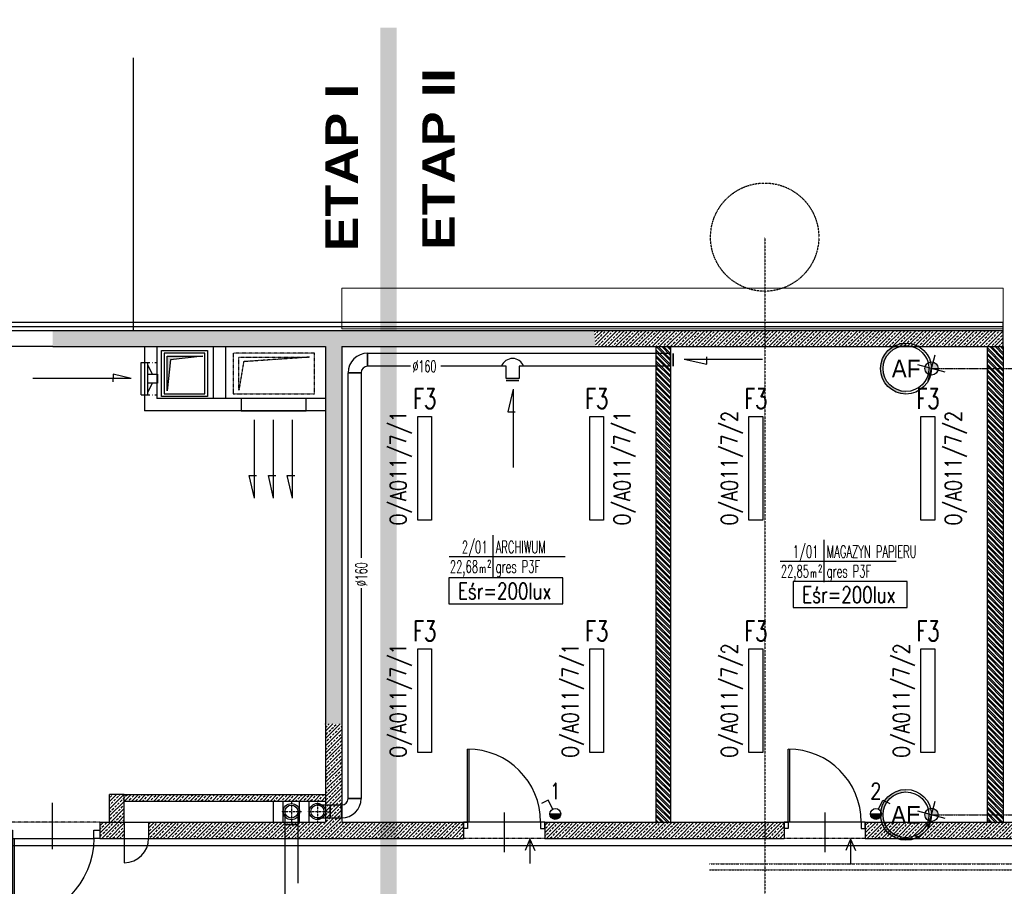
# Model space of a CAD drawing. Header units: inches. Extents: x -281236 to -70395, y 38777 to 102341.
# Tile 7 of 244: x -144502 to -143289, y 43603 to 44671. Entities that reach past the tile are written whole.
import ezdxf
from ezdxf.enums import TextEntityAlignment as Align

# ---------------------------------------------------------------- set-up
doc = ezdxf.new("R2010")
doc.units = ezdxf.units.IN
doc.header["$MEASUREMENT"] = 0
for name, pattern in [('CENTER', [2, 1.25, -0.25, 0.25, -0.25]), ('DASHDOT', [1, 0.5, -0.25, 0, -0.25]), ('DASHDOT2', [12.7, 6.35, -3.175, 0, -3.175]), ('DASHED', [0.75, 0.5, -0.25]), ('DASHED2', [0.375, 0.25, -0.125]), ('DIVIDE', [31.75, 12.7, -6.35, 0, -6.35, 0, -6.35]), ('HIDDEN', [0.375, 0.25, -0.125])]:
    doc.linetypes.add(name, pattern=pattern)
doc.layers.get('0').update_dxf_attribs({"color": 101})
doc.layers.add('0-sekcje', color=1, linetype='Continuous', lineweight=18)
for name, color, linetype in [('Drz---drzwi', 5, 'Continuous'), ('E-90', 6, 'Continuous'), ('E35', 6, 'Continuous'), ('etapowanie', 142, 'Continuous'), ('Ins-kan', 54, 'Continuous'), ('Ins-went', 141, 'Continuous'), ('Ins-wod', 152, 'Continuous'), ('m-went-opis', 86, 'Continuous'), ('m-went-strzałki', 161, 'Continuous'), ('m-went-wentylacja', 255, 'Continuous'), ('m-went-wywiew', 1, 'Continuous'), ('Mw-cr-rury', 160, 'DIVIDE'), ('Mw-wc-rury', 160, 'DASHDOT'), ('Os-osie glowne', 8, 'CENTER'), ('Os-osie-opis', 8, 'Continuous'), ('Sc-beton', 7, 'Continuous'), ('Sc-beton-hatch', 86, 'Continuous'), ('Sc-cegla pustak', 42, 'Continuous'), ('Sc-cegla pustak-hatch', 8, 'Continuous'), ('Sc-izolacja term-styropian', 151, 'STYROPIAN-KA'), ('Sc-nadproza kon', 5, 'DASHED2'), ('Sc-silikat', 61, 'Continuous'), ('W-idok pod', 5, 'DASHED'), ('W-otwor-strop-nad', 126, 'DASHED2')]:
    doc.layers.add(name, color=color, linetype=linetype)
doc.styles.add('ARIAL_BLACK', font='ARIBLK.TTF', dxfattribs={"width": 1.2})
doc.styles.add('dwg_opis duży', font='ARIAL.TTF', dxfattribs={"width": 0.9})
doc.styles.add('KA wymiar', font='romans.shx', dxfattribs={"width": 0.6})
doc.styles.add('ROMANS', font='romans', dxfattribs={"width": 0.85})
doc.styles.add('wymiar', font='romand.shx', dxfattribs={"width": 0.6})
doc.linetypes.add('STYROPIAN-KA', pattern='A,0.0001,-0.1,[135,ltypeshp.shx,S=0.1,R=0,X=-0.1,Y=0],0,[135,ltypeshp.shx,S=0.1,R=180,X=0.1,Y=0],-0.1', length=0.2001)
doc.linetypes.add('ZIGZAG', pattern='A,0.00254,-5.08,[131,ltypeshp.shx,S=5.08,R=0,X=-5.08,Y=0],-10.16,[131,ltypeshp.shx,S=5.08,R=180,X=5.08,Y=0],-5.08', length=20.32254)
pattern_1 = [(45, (-196198.756, 61066.077), (-4.49012806, 4.49012806), []), (45, (-196194.2656, 61066.077), (-4.49012806, 4.49012806), [3.175, -1.5875])]
pattern_2 = [(135, (-196198.7557, 61066.077), (-3.36759605, -3.36759605), []), (135, (-196198.7557, 61068.322), (-3.36759605, -3.36759605), [])]

# ---------------------------------------------------------------- blocks, each defined once
blk = doc.blocks.new('pow')
for p, q in [((0, 0.523), (0, -0.523)), ((-1.075, 0), (1.78, 0))]:
    blk.add_line(p, q)
at = {"style": 'KA wymiar', "width": 0.6}
for s, height, p in [('m', 0.21, (-0.333, -0.401)), ('2', 0.18, (-0.139, -0.27))]:
    blk.add_text(s, height=height, dxfattribs=at).set_placement(p)
for tag, p in [('01', (-0.131, 0.084)), ('000.00', (-0.364, -0.401))]:
    blk.add_attdef(tag, text='', height=0.3, dxfattribs=at).set_placement(p, align=Align.RIGHT)
for tag, p in [('POMIESZCZENIE', (0.071, 0.084)), ('POSADZKA', (0.071, -0.401))]:
    blk.add_attdef(tag, p, '', height=0.3, dxfattribs=at)
blk = doc.blocks.new('_opis_osi')
blk.add_hatch(color=256).paths.add_polyline_path([(32, -32), (28.8, -32, -1), (-28.8, -32), (-32, -32, 1)])
at = {"layer": 'Defpoints'}
h = blk.add_hatch(color=256, dxfattribs=at)
h.paths.add_polyline_path([(-2.2, -8, 0.414214), (8, -2.2), (0, 0)])
h.paths.add_polyline_path([(-8, 2.2), (0, 0), (2.2, 8, 0.414214)])
for radius in [32, 28.8]:
    blk.add_circle((0, -32), radius)
for p, q in [((4.6, 17.3), (-4.6, -17.3)), ((17.3, -4.6), (-17.3, 4.6))]:
    blk.add_line(p, q, dxfattribs=at)
blk.add_circle((0, 0), 8.32, dxfattribs=at)
at = {"style": 'dwg_opis duży', "width": 0.9}
blk.add_attdef('AXNAMEV', text='', height=22.4, rotation=90, dxfattribs=at).set_placement((0, -32), align=Align.MIDDLE_CENTER)
blk = doc.blocks.new('_0630_DRZWI_90')
at = {"ltscale": 7}
for p, q in [((5, 8), (5, 98)), ((6.8, 8), (6.8, 98))]:
    blk.add_line(p, q, dxfattribs=at)
at = {"ltscale": 25}
for p, q in [((50, 19.7), (50, -28.9)), ((5, 8), (0, 8)), ((0, 8), (5, 8)), ((0, 0), (0, 8)), ((5, 0), (0, 0)), ((5, 0), (0, 0)), ((95, 8), (5, 8)), ((5, 8), (5, 0)), ((95, 8), (95, 0)), ((100, 8), (95, 8)), ((95, 0), (100, 0)), ((95, 0), (100, 0)), ((100, 0), (100, 8))]:
    blk.add_line(p, q, dxfattribs=at)
at = {"ltscale": 7}
blk.add_arc((5, 8), 90, 0, 90, dxfattribs=at)
blk = doc.blocks.new('_gfjkhgjhlhjk')
at = {"ltscale": 7}
for p, q in [((7.5, 10), (7.5, 110)), ((9.5, 10), (9.5, 110)), ((56.5, 23.4), (56.5, -33.6))]:
    blk.add_line(p, q, dxfattribs=at)
for points in [[(0, 0), (7.5, 0), (7.5, 10), (0, 10)], [(107.5, 0), (115, 0), (115, 10), (107.5, 10)]]:
    blk.add_lwpolyline(points, close=True, dxfattribs=at)
blk.add_lwpolyline([(5.5, 10), (107.5, 10)], dxfattribs=at)
blk.add_arc((7.5, 10), 100, 0, 90)
blk = doc.blocks.new('W160')
at = {"layer": 'm-went-wywiew', "color": 254, "linetype": 'HIDDEN'}
for p, q in [((-141996.4, 41106.1), (-141996.4, 41081.6)), ((-142008.7, 41093.8), (-141984.1, 41093.8))]:
    blk.add_line(p, q, dxfattribs=at)
at = {"layer": 'm-went-wywiew', "color": 254}
blk.add_circle((-141996.4, 41093.8), 10, dxfattribs=at)
at = {"layer": 'm-went-wywiew'}
blk.add_circle((-141996.4, 41093.8), 8, dxfattribs=at)
blk = doc.blocks.new('st')
at = {"layer": 'm-went-strzałki', "lineweight": -3}
blk.add_line((55839.6, 14820.4), (55867.6, 14826.7), dxfattribs=at)
at = {"layer": 'm-went-strzałki'}
for p, q in [((55867.6, 14826.7), (55867.6, 14820.4)), ((55839.6, 14820.4), (55936.1, 14820.4)), ((55867.6, 14820.4), (55867.6, 14817.6))]:
    blk.add_line(p, q, dxfattribs=at)
blk = doc.blocks.new('_STRZAŁKA_WENT')
for q in [(-6, -14), (0, -30.2), (6, -14)]:
    blk.add_line((0, 0), q)

msp = doc.modelspace()

# ---------------------------------------------------------------- hatches: boundary and pattern name
at = {"layer": 'E35'}
for points in [[(-143848.96, 43692.26, 1), (-143835.46, 43692.26)], [(-143453.96, 43692.26, 1), (-143440.46, 43692.26)]]:
    msp.add_hatch(color=256, dxfattribs=at).paths.add_polyline_path(points)
at = {"layer": 'm-went-wywiew'}
msp.add_hatch(color=256, dxfattribs=at).paths.add_polyline_path([(-144320.21, 44256.33), (-144320.21, 44213.65), (-144316.1, 44251.95), (-144276.42, 44256.33)])
at = {"layer": 'Sc-beton-hatch'}
h = msp.add_hatch(dxfattribs=at)
h.set_pattern_fill('ANSI33', color=256, style=0)
h.set_pattern_definition(pattern_1)
h.paths.add_polyline_path([(-144125.21, 44268.16), (-144125.21, 44137.16), (-144115.21, 44137.16), (-144115.21, 44278.16), (-144139.72, 44278.16), (-144139.72, 44268.16)])
h.paths.add_polyline_path([(-144115.21, 44278.16), (-144115.21, 44288.16), (-144139.72, 44288.16), (-144139.72, 44278.16)])
h.paths.add_polyline_path([(-144115.21, 44278.16), (-143793.38, 44278.16), (-143794.18, 44288.16), (-144115.21, 44288.16)])
h.paths.add_polyline_path([(-144105.21, 44268.16), (-143792.57, 44268.16), (-143793.38, 44278.16), (-144115.21, 44278.16), (-144115.21, 44137.16), (-144105.21, 44137.16)])
h.paths.add_polyline_path([(-144105.21, 44137.16), (-144115.21, 44137.16), (-144115.21, 43803.16), (-144105.21, 43803.16)])
h.paths.add_polyline_path([(-144125.21, 43803.16), (-144115.21, 43803.16), (-144115.21, 44137.16), (-144125.21, 44137.16)])
h.paths.add_polyline_path([(-144426.21, 44278.16), (-144426.21, 44268.16), (-144139.72, 44268.16), (-144139.72, 44278.16)])
h.paths.add_polyline_path([(-144426.21, 44288.16), (-144426.21, 44278.16), (-144139.72, 44278.16), (-144139.72, 44288.16)])
h.paths.add_polyline_path([(-144461.21, 44278.16), (-144461.21, 44268.16), (-144426.21, 44268.16), (-144426.21, 44278.16)])
h.paths.add_polyline_path([(-144426.21, 44278.16), (-144426.21, 44288.16), (-144461.21, 44288.16), (-144461.21, 44278.16)])
h.paths.add_polyline_path([(-144066.6, 44269.7), (-144066.6, 44286.62), (-144049.35, 44286.62), (-144049.35, 44269.7)], flags=9)
h.paths.add_polyline_path([(-144066.6, 44285.19), (-144066.6, 44301.13), (-144049.35, 44301.13), (-144049.35, 44285.19)], flags=9)
h = msp.add_hatch(dxfattribs=at)
h.set_pattern_fill('ANSI33', color=256, style=0)
h.set_pattern_definition(pattern_1)
h.paths.add_polyline_path([(-143584.21, 44278.16), (-143793.38, 44278.16), (-143792.57, 44268.16), (-143584.21, 44268.16)])
h.paths.add_polyline_path([(-143584.21, 44288.16), (-143794.18, 44288.16), (-143793.38, 44278.16), (-143584.21, 44278.16)])
h.paths.add_polyline_path([(-143300.21, 44278.16), (-143584.21, 44278.16), (-143584.21, 44268.16), (-143300.21, 44268.16)])
h.paths.add_polyline_path([(-143300.21, 44288.16), (-143584.21, 44288.16), (-143584.21, 44278.16), (-143300.21, 44278.16)])
h.paths.add_polyline_path([(-143290.21, 44278.16), (-143300.21, 44278.16), (-143300.21, 44268.16), (-143290.21, 44268.16)])
h.paths.add_polyline_path([(-143290.21, 44288.16), (-143300.21, 44288.16), (-143300.21, 44278.16), (-143290.21, 44278.16)])
h = msp.add_hatch(dxfattribs=at)
h.set_pattern_fill('ANSI33', color=256, style=0)
h.set_pattern_definition(pattern_1)
h.paths.add_polyline_path([(-144373.21, 43672.16), (-144403.21, 43672.16), (-144403.21, 43662.16), (-144373.21, 43662.16)])
h.paths.add_polyline_path([(-144373.21, 43682.16), (-144403.21, 43682.16), (-144403.21, 43672.16), (-144373.21, 43672.16)])
h.paths.add_polyline_path([(-144115.21, 43803.16), (-144125.21, 43803.16), (-144125.21, 43682.16), (-144343.21, 43682.16), (-144343.21, 43672.16), (-144115.21, 43672.16)])
h.paths.add_polyline_path([(-144115.21, 43672.16), (-144343.21, 43672.16), (-144343.21, 43662.16), (-144115.21, 43662.16)])
h.paths.add_polyline_path([(-143955.21, 43672.16), (-144115.21, 43672.16), (-144115.21, 43662.16), (-143955.21, 43662.16)])
h.paths.add_polyline_path([(-143955.21, 43682.16), (-144105.21, 43682.16), (-144105.21, 43803.16), (-144115.21, 43803.16), (-144115.21, 43672.16), (-143955.21, 43672.16)])
h.paths.add_polyline_path([(-144066.6, 43663.7), (-144066.6, 43680.62), (-144049.35, 43680.62), (-144049.35, 43663.7)], flags=9)
h.paths.add_polyline_path([(-144123.67, 43751.69), (-144106.75, 43751.69), (-144106.75, 43734.44), (-144123.67, 43734.44)], flags=9)
h.paths.add_polyline_path([(-144123.67, 43774.93), (-144106.75, 43774.93), (-144106.75, 43757.68), (-144123.67, 43757.68)], flags=9)
h = msp.add_hatch(dxfattribs=at)
h.set_pattern_fill('ANSI33', color=256, style=0)
h.set_pattern_definition(pattern_1)
h.paths.add_polyline_path([(-144373.21, 43716.16), (-144391.21, 43716.16), (-144391.21, 43682.16), (-144373.21, 43682.16)])
h.paths.add_polyline_path([(-144125.21, 43716.16), (-144373.21, 43716.16), (-144373.21, 43708.16), (-144125.21, 43708.16)])
h = msp.add_hatch(dxfattribs=at)
h.set_pattern_fill('ANSI33', color=256, style=0)
h.set_pattern_definition(pattern_1)
h.paths.add_polyline_path([(-143855.21, 43672.16), (-143855.21, 43662.16), (-143743.85, 43662.16), (-143744.66, 43672.16)])
h.paths.add_polyline_path([(-143855.21, 43682.16), (-143855.21, 43674.16), (-143855.21, 43672.16), (-143744.66, 43672.16), (-143745.46, 43682.16)])
h.paths.add_polyline_path([(-143584.21, 43672.16), (-143584.21, 43682.16), (-143745.46, 43682.16), (-143744.66, 43672.16)])
h.paths.add_polyline_path([(-143584.21, 43662.16), (-143584.21, 43672.16), (-143744.66, 43672.16), (-143743.85, 43662.16)])
h.paths.add_polyline_path([(-143560.21, 43662.16), (-143560.21, 43672.16), (-143584.21, 43672.16), (-143584.21, 43662.16)])
h.paths.add_polyline_path([(-143560.21, 43672.16), (-143560.21, 43682.16), (-143584.21, 43682.16), (-143584.21, 43672.16)])
h = msp.add_hatch(dxfattribs=at)
h.set_pattern_fill('ANSI33', color=256, style=0)
h.set_pattern_definition(pattern_1)
h.paths.add_polyline_path([(-143300.21, 43672.16), (-143460.21, 43672.16), (-143460.21, 43662.16), (-143300.21, 43662.16)])
h.paths.add_polyline_path([(-143300.21, 43682.16), (-143460.21, 43682.16), (-143460.21, 43674.16), (-143460.21, 43672.16), (-143300.21, 43672.16)])
h.paths.add_polyline_path([(-142981.21, 43672.16), (-143300.21, 43672.16), (-143300.21, 43662.16), (-142981.21, 43662.16)])
h.paths.add_polyline_path([(-142981.21, 43682.16), (-143290.21, 43682.16), (-143300.21, 43682.16), (-143300.21, 43672.16), (-142981.21, 43672.16)])
at = {"layer": 'Sc-cegla pustak-hatch'}
h = msp.add_hatch(dxfattribs=at)
h.set_pattern_fill('ANSI32', color=256, scale=0.5, angle=90, style=0)
h.set_pattern_definition(pattern_2)
h.paths.add_polyline_path([(-143700.21, 44268.16), (-143718.21, 44268.16), (-143718.21, 44137.16), (-143700.21, 44137.16)])
h.paths.add_polyline_path([(-143718.21, 43803.16), (-143700.21, 43803.16), (-143700.21, 44137.16), (-143718.21, 44137.16)])
h.paths.add_polyline_path([(-143718.21, 43682.16), (-143700.21, 43682.16), (-143700.21, 43803.16), (-143718.21, 43803.16)])
h.paths.add_polyline_path([(-143717.18, 44260.08), (-143701.24, 44260.08), (-143701.24, 44242.83), (-143717.18, 44242.83)], flags=24)
h.paths.add_polyline_path([(-143717.18, 43751.69), (-143701.24, 43751.69), (-143701.24, 43734.44), (-143717.18, 43734.44)], flags=24)
h.paths.add_polyline_path([(-143717.18, 43774.93), (-143701.24, 43774.93), (-143701.24, 43757.68), (-143717.18, 43757.68)], flags=24)
h = msp.add_hatch(dxfattribs=at)
h.set_pattern_fill('ANSI32', color=256, scale=0.5, angle=90, style=0)
h.set_pattern_definition(pattern_2)
h.paths.add_polyline_path([(-143310.21, 43803.16), (-143300.21, 43803.16), (-143300.21, 44137.16), (-143310.21, 44137.16)])
h.paths.add_polyline_path([(-143300.21, 43803.16), (-143310.21, 43803.16), (-143310.21, 43682.16), (-143300.21, 43682.16)])
h.paths.add_polyline_path([(-143300.21, 43682.16), (-143290.21, 43682.16), (-143290.21, 43803.16), (-143300.21, 43803.16)])
h.paths.add_polyline_path([(-143300.21, 43803.16), (-143290.21, 43803.16), (-143290.21, 44137.16), (-143300.21, 44137.16)])
h.paths.add_polyline_path([(-143290.21, 44268.16), (-143300.21, 44268.16), (-143300.21, 44137.16), (-143290.21, 44137.16)])
h.paths.add_polyline_path([(-143300.21, 44268.16), (-143310.21, 44268.16), (-143310.21, 44137.16), (-143300.21, 44137.16)])
h.paths.add_polyline_path([(-143308.67, 43751.69), (-143291.75, 43751.69), (-143291.75, 43734.44), (-143308.67, 43734.44)], flags=9)
h.paths.add_polyline_path([(-143308.67, 43774.93), (-143291.75, 43774.93), (-143291.75, 43757.68), (-143308.67, 43757.68)], flags=9)

# ---------------------------------------------------------------- linework, layer by layer
at = {"layer": '0-sekcje'}
msp.add_lwpolyline([(-144105.21, 44290.16), (-144105.21, 44290.16), (-144105.21, 44290.16), (-143290.21, 44290.16), (-143290.21, 44340.16), (-144105.21, 44340.16), (-144105.21, 44290.16)], dxfattribs=at)
at = {"layer": 'Drz---drzwi'}
msp.add_lwpolyline([(-144373.21, 43662.16), (-144373.21, 43632.16)], dxfattribs=at)
msp.add_arc((-144373.21, 43662.16), 30, 270, 0, dxfattribs=at)
at = {"layer": 'E35'}
for p, q in [((-143850.76, 43709.33), (-143859.3, 43705.05)), ((-143845.24, 43698.29), (-143850.76, 43709.33)), ((-143444.19, 43698.29), (-143438.67, 43709.33)), ((-143438.67, 43709.33), (-143430.13, 43705.05)), ((-143848.96, 43692.26), (-143835.46, 43692.26)), ((-143453.96, 43692.26), (-143440.46, 43692.26))]:
    msp.add_line(p, q, dxfattribs=at)
for points in [[(-143994.66, 44182.27), (-143994.66, 44054.27), (-144011.66, 44054.27), (-144011.66, 44182.27)], [(-143782.66, 44182.27), (-143782.66, 44054.27), (-143799.66, 44054.27), (-143799.66, 44182.27)], [(-143586.66, 44182.27), (-143586.66, 44054.27), (-143603.66, 44054.27), (-143603.66, 44182.27)], [(-143374.66, 44182.27), (-143374.66, 44054.27), (-143391.66, 44054.27), (-143391.66, 44182.27)], [(-143994.66, 43895.88), (-143994.66, 43767.88), (-144011.66, 43767.88), (-144011.66, 43895.88)], [(-143782.66, 43895.88), (-143782.66, 43767.88), (-143799.66, 43767.88), (-143799.66, 43895.88)], [(-143586.66, 43895.88), (-143586.66, 43767.88), (-143603.66, 43767.88), (-143603.66, 43895.88)], [(-143374.66, 43895.88), (-143374.66, 43767.88), (-143391.66, 43767.88), (-143391.66, 43895.88)]]:
    msp.add_lwpolyline(points, close=True, dxfattribs=at)
at = {"layer": 'E35', "linetype": 'Continuous', "ltscale": 0.3}
for points in [[(-143973.21, 43951.1), (-143832.88, 43951.1), (-143832.88, 43983.38), (-143973.21, 43983.38)], [(-143549.1, 43946.56), (-143408.77, 43946.56), (-143408.77, 43978.84), (-143549.1, 43978.84)]]:
    msp.add_lwpolyline(points, close=True, dxfattribs=at)
at = {"layer": 'E35'}
for centre in [(-143842.21, 43692.26), (-143447.21, 43692.26)]:
    msp.add_circle(centre, 6.75, dxfattribs=at)
at = {"layer": 'etapowanie', "linetype": 'DASHED', "const_width": 20}
msp.add_lwpolyline([(-144047.51, 44661.15), (-144047.51, 42989.56)], dxfattribs=at)
at = {"layer": 'Ins-kan', "linetype": 'DASHED', "ltscale": 0.5}
msp.add_line((-143584.21, 44403.16), (-143584.21, 42565.23), dxfattribs=at)
msp.add_circle((-143584.21, 44403.16), 66.67, dxfattribs=at)
at = {"layer": 'Ins-wod'}
msp.add_line((-142981.21, 43652.9), (-144675.98, 43652.9), dxfattribs=at)
at = {"layer": 'm-went-strzałki', "ltscale": 10}
for p, q in [((-144364.62, 44229.12), (-144485.78, 44229.12)), ((-144386.98, 44234.2), (-144387.05, 44224.91))]:
    msp.add_line(p, q, dxfattribs=at)
at = {"layer": 'm-went-strzałki', "lineweight": -3}
msp.add_line((-144364.62, 44229.12), (-144386.98, 44234.2), dxfattribs=at)
at = {"layer": 'm-went-wentylacja', "linetype": 'Continuous'}
for p, q in [((-144352.17, 44208.83), (-144352.17, 44248.48)), ((-144352.17, 44248.48), (-144344.24, 44248.48)), ((-144348.21, 44248.48), (-144348.21, 44208.83)), ((-144344.24, 44208.83), (-144344.24, 44248.48)), ((-144338.22, 44234.22), (-144344.24, 44245.43)), ((-144344.24, 44211.88), (-144338.22, 44223.1)), ((-144352.17, 44208.83), (-144344.24, 44208.83))]:
    msp.add_line(p, q, dxfattribs=at)
msp.add_lwpolyline([(-144344.24, 44234.22), (-144332.2, 44234.22), (-144332.2, 44223.1), (-144344.24, 44223.1)], close=True, dxfattribs=at)
at = {"layer": 'm-went-wywiew'}
for p, q in [((-144323.92, 44260.07), (-144323.92, 44210.07)), ((-144273.92, 44260.07), (-144323.92, 44260.07)), ((-144320.21, 44213.65), (-144320.21, 44256.33)), ((-144320.21, 44256.33), (-144276.42, 44256.33)), ((-144316.1, 44251.95), (-144320.21, 44213.65)), ((-144276.42, 44256.33), (-144316.1, 44251.95)), ((-144273.92, 44210.07), (-144273.92, 44260.07)), ((-144073.38, 44260.06), (-143700.21, 44260.06)), ((-143700.21, 44260.06), (-143700.21, 44244.06)), ((-144020.4, 44244.06), (-144073.38, 44244.06)), ((-143902.79, 44244.06), (-143982.98, 44244.06)), ((-143902.79, 44229.06), (-143902.79, 44244.06)), ((-143700.21, 44244.06), (-143886.79, 44244.06)), ((-143886.79, 44244.06), (-143886.79, 44229.06)), ((-144097.38, 43711.3), (-144097.38, 44236.06)), ((-144081.38, 44236.06), (-144081.38, 44008)), ((-143886.79, 44229.06), (-143902.79, 44229.06)), ((-144323.92, 44210.07), (-144273.92, 44210.07)), ((-144229.21, 44204.16), (-144229.21, 44189.16)), ((-144149.21, 44204.16), (-144229.21, 44204.16)), ((-144149.21, 44189.16), (-144149.21, 44204.16)), ((-144229.21, 44189.16), (-144149.21, 44189.16)), ((-144229.21, 44189.16), (-144149.21, 44189.16)), ((-144081.38, 43970.58), (-144081.38, 43711.3)), ((-144175.26, 43695.12), (-144175.26, 43536.66)), ((-144159.26, 43695.12), (-144159.26, 43606.76)), ((-144135.21, 43703.3), (-144105.21, 43703.3)), ((-144135.21, 43687.3), (-144105.21, 43687.3))]:
    msp.add_line(p, q, dxfattribs=at)
at = {"layer": 'm-went-wywiew', "color": 254}
msp.add_lwpolyline([(-144327.24, 44263.36), (-144270.76, 44263.36), (-144270.76, 44206.92), (-144327.24, 44206.92)], close=True, dxfattribs=at)
at = {"layer": 'm-went-wywiew', "const_width": 2}
for points in [[(-144073.38, 44244.06), (-144073.38, 44260.06)], [(-143700.21, 44260.06), (-143700.21, 44244.06)], [(-143697.01, 44260.06), (-143697.01, 44244.06)], [(-144081.38, 44236.06), (-144097.38, 44236.06)], [(-143902.79, 44229.06), (-143886.79, 44229.06)], [(-143902.79, 44226.22), (-143886.79, 44226.22)], [(-144229.21, 44189.16), (-144149.21, 44189.16)], [(-144097.38, 43711.3), (-144081.38, 43711.3)], [(-144119.38, 43703.3), (-144119.38, 43687.3)], [(-144105.38, 43703.3), (-144105.38, 43687.3)], [(-144175.26, 43679.12), (-144159.36, 43679.12)]]:
    msp.add_lwpolyline(points, dxfattribs=at)
at = {"layer": 'm-went-wywiew'}
for points in [[(-144081.38, 44236.06), (-144097.38, 44236.06)], [(-144097.38, 43711.3), (-144081.38, 43711.3)]]:
    msp.add_lwpolyline(points, dxfattribs=at)
for centre, radius, start, end in [((-144073.38, 44236.06), 24, 90, 180), ((-143894.79, 44238.99), 14.56, 20.37488, 159.62512), ((-144073.38, 44236.06), 8, 90, 180), ((-144105.38, 43711.3), 8, 270, 0), ((-144105.38, 43711.3), 24, 270, 0)]:
    msp.add_arc(centre, radius, start, end, dxfattribs=at)
at = {"layer": 'Mw-cr-rury', "ltscale": 0.03}
msp.add_line((-143652.31, 43630.86), (-142539.08, 43630.86), dxfattribs=at)
at = {"layer": 'Mw-wc-rury'}
msp.add_line((-143652.31, 43623.26), (-142547.93, 43623.26), dxfattribs=at)
at = {"layer": 'Os-osie glowne'}
for points in [[(-143378.77, 44241.16), (-138190.25, 44241.16)], [(-143378.77, 43691.16), (-138190.25, 43691.16)]]:
    msp.add_lwpolyline(points, dxfattribs=at)
at = {"layer": 'Sc-beton'}
for p, q in [((-144461.21, 44288.16), (-143290.21, 44288.16)), ((-144461.21, 44268.16), (-144125.21, 44268.16)), ((-144105.21, 44268.16), (-143290.21, 44268.16)), ((-144105.21, 44268.16), (-144105.21, 43682.16))]:
    msp.add_line(p, q, dxfattribs=at)
for points in [[(-144581.21, 44288.16), (-144461.21, 44288.16)], [(-143290.21, 44268.16), (-143290.21, 44288.16)], [(-144461.21, 44268.16), (-144581.21, 44268.16)], [(-144125.21, 44268.16), (-144125.21, 43682.16)], [(-144403.21, 43682.16), (-144125.21, 43682.16)], [(-144403.21, 43682.16), (-144403.21, 43662.16)], [(-144373.21, 43682.16), (-144373.21, 43662.16)], [(-144343.21, 43682.16), (-144343.21, 43662.16)], [(-144105.21, 43682.16), (-143955.21, 43682.16)], [(-143955.21, 43682.16), (-143955.21, 43662.16)], [(-143855.21, 43682.16), (-143560.21, 43682.16)], [(-143855.21, 43682.16), (-143855.21, 43662.16)], [(-143560.21, 43682.16), (-143560.21, 43662.16)], [(-143460.21, 43682.16), (-143290.21, 43682.16)], [(-143460.21, 43682.16), (-143460.21, 43662.16)], [(-143290.21, 43682.16), (-142981.21, 43682.16)], [(-144403.21, 43662.16), (-143955.21, 43662.16)], [(-143855.21, 43662.16), (-143560.21, 43662.16)], [(-143460.21, 43662.16), (-142981.21, 43662.16)]]:
    msp.add_lwpolyline(points, dxfattribs=at)
at = {"layer": 'Sc-cegla pustak'}
for p, q in [((-144348.21, 44268.16), (-144348.21, 44189.16)), ((-144333.21, 44268.16), (-144333.21, 44204.16)), ((-144263.21, 44204.16), (-144263.21, 44268.16)), ((-144248.21, 44204.16), (-144248.21, 44268.16)), ((-143310.21, 44268.16), (-143310.21, 43682.16)), ((-143290.21, 44268.16), (-143290.21, 43682.16))]:
    msp.add_line(p, q, dxfattribs=at)
at = {"layer": 'Sc-cegla pustak', "linetype": 'DASHDOT2'}
for p, q in [((-144348.21, 44248.48), (-144333.21, 44248.48)), ((-144348.21, 44208.83), (-144333.21, 44208.83))]:
    msp.add_line(p, q, dxfattribs=at)
at = {"layer": 'Sc-cegla pustak'}
for points in [[(-143718.21, 44268.16), (-143718.21, 43682.16)], [(-143700.21, 44268.16), (-143700.21, 43682.16)], [(-144125.21, 44204.16), (-144333.21, 44204.16)], [(-144125.21, 44189.16), (-144348.21, 44189.16)], [(-144391.21, 43682.16), (-144391.21, 43716.16)], [(-144373.21, 43716.16), (-144391.21, 43716.16)], [(-144373.21, 43682.16), (-144373.21, 43716.16)]]:
    msp.add_lwpolyline(points, dxfattribs=at)
at = {"layer": 'Sc-izolacja term-styropian', "linetype": 'ByBlock'}
msp.add_line((-145285.21, 44298.16), (-143290.21, 44298.16), dxfattribs=at)
at = {"layer": 'Sc-izolacja term-styropian', "linetype": 'ZIGZAG', "ltscale": 0.018}
msp.add_line((-145280.21, 44293.16), (-143290.21, 44293.16), dxfattribs=at)
at = {"layer": 'Sc-izolacja term-styropian', "linetype": 'ByBlock'}
msp.add_lwpolyline([(-143290.21, 44288.16), (-143290.21, 44298.16)], dxfattribs=at)
at = {"layer": 'Sc-nadproza kon', "linetype": 'DASHDOT', "ltscale": 0.5}
for points in [[(-144403.21, 43682.16), (-144518.21, 43682.16)], [(-143855.21, 43662.16), (-143955.21, 43662.16)], [(-143460.21, 43662.16), (-143560.21, 43662.16)]]:
    msp.add_lwpolyline(points, dxfattribs=at)
at = {"layer": 'Sc-silikat'}
for p, q in [((-144189.26, 43682.16), (-144189.26, 43708.16)), ((-144177.26, 43682.16), (-144177.26, 43708.16)), ((-144157.26, 43682.16), (-144157.26, 43708.16)), ((-144145.32, 43682.16), (-144145.32, 43708.16))]:
    msp.add_line(p, q, dxfattribs=at)
for points in [[(-144373.21, 43716.16), (-144125.21, 43716.16)], [(-144373.21, 43708.16), (-144125.21, 43708.16)]]:
    msp.add_lwpolyline(points, dxfattribs=at)
at = {"layer": 'W-idok pod'}
msp.add_lwpolyline([(-144362.21, 44623.93), (-144362.21, 44287.99)], dxfattribs=at)
at = {"layer": 'W-otwor-strop-nad', "linetype": 'DASHDOT', "ltscale": 0.5}
for p, q in [((-144238.83, 44260.12), (-144238.83, 44210.12)), ((-144138.83, 44260.12), (-144238.83, 44260.12)), ((-144231.94, 44214.63), (-144231.94, 44255.24)), ((-144231.94, 44255.24), (-144144.97, 44255.24)), ((-144144.97, 44255.24), (-144226.07, 44249.67)), ((-144138.83, 44210.12), (-144138.83, 44260.12)), ((-144226.07, 44249.67), (-144231.94, 44214.63)), ((-144238.83, 44210.12), (-144138.83, 44210.12))]:
    msp.add_line(p, q, dxfattribs=at)

# ---------------------------------------------------------------- block references
at = {"layer": 'Drz---drzwi'}
for p in [(-143955.21, 43674.16), (-143560.21, 43674.16)]:
    msp.add_blockref('_0630_DRZWI_90', p, dxfattribs=at)
at = {"layer": 'Drz---drzwi', "xscale": -1, "rotation": 180}
msp.add_blockref('_gfjkhgjhlhjk', (-144518.21, 43672.16), dxfattribs=at)
at = {"layer": 'E35', "linetype": 'Continuous', "ltscale": 0.3, "xscale": 50, "yscale": 50, "zscale": 50}
for p, values in [((-143919.12, 44009.52), {'000.00': '22,68', '01': '2/01', 'POMIESZCZENIE': 'ARCHIWUM', 'POSADZKA': 'gres P3F'}), ((-143511.38, 44003.85), {'000.00': '22,85', '01': '1/01', 'POMIESZCZENIE': 'MAGAZYN PAPIERU', 'POSADZKA': 'gres P3F'})]:
    msp.add_blockref('pow', p, dxfattribs=at).add_auto_attribs(values)
at = {"layer": 'Ins-went', "xscale": -1}
for p in [(-143873.33, 43661.16), (-143478.33, 43661.16)]:
    msp.add_blockref('_STRZAŁKA_WENT', p, dxfattribs=at)
at = {"layer": 'm-went-strzałki', "xscale": -1}
for p, rotation in [((-199523.13, 59073.3), 180), ((-129073.85, 100055.27), 90)]:
    msp.add_blockref('st', p, dxfattribs=dict(at, rotation=rotation))
at = {"layer": 'm-went-strzałki', "rotation": 90}
for p in [(-129392.46, -11758.22), (-129368.74, -11758.22), (-129345.62, -11758.22)]:
    msp.add_blockref('st', p, dxfattribs=at)
at = {"layer": 'm-went-wywiew'}
for p in [(-2170.88, 2601.27), (-2138.82, 2601.46)]:
    msp.add_blockref('W160', p, dxfattribs=at)
at = {"layer": 'Os-osie-opis'}
ref = msp.add_blockref('_opis_osi', (-143378.77, 44241.16), dxfattribs=dict(at, xscale=0.9799999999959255, yscale=0.9799999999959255, zscale=0.9799999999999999, rotation=270))
ref.add_attrib('AXNAMEV', 'AF', dxfattribs={"layer": '0', "height": 21.952, "style": 'dwg_opis duży', "width": 0.9}).set_placement((-143409.97, 44241.16), align=Align.MIDDLE_CENTER)
ref = msp.add_blockref('_opis_osi', (-143378.77, 43691.16), dxfattribs=dict(at, xscale=0.9799999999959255, yscale=0.9799999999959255, zscale=0.9799999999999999, rotation=270))
ref.add_attrib('AXNAMEV', 'AE', dxfattribs={"layer": '0', "height": 21.952, "style": 'dwg_opis duży', "width": 0.9}).set_placement((-143409.97, 43691.16), align=Align.MIDDLE_CENTER)

# ---------------------------------------------------------------- texts
at = {"layer": 'E-90', "style": 'ROMANS'}
for s, rotation, width, p in [('O/A011/7/1', 90, 0.8, (-144034.29, 44118.27)), ('O/A011/7/1', 90, 0.8, (-143758.48, 44118.27)), ('O/A011/7/2', 90, 0.8, (-143626.29, 44118.27)), ('O/A011/7/2', 90, 0.8, (-143350.48, 44118.27)), ('Eśr=200lux', 360, 0.75, (-143904.56, 43966.95)), ('Eśr=200lux', 360, 0.75, (-143480.44, 43962.41)), ('O/A011/7/1', 90, 0.8, (-144034.29, 43831.88)), ('O/A011/7/1', 90, 0.8, (-143822.29, 43831.88)), ('O/A011/7/2', 90, 0.8, (-143626.29, 43831.88)), ('O/A011/7/2', 90, 0.8, (-143414.29, 43831.88)), ('1', 0, 0.8, (-143842.21, 43720.25)), ('2', 0, 0.8, (-143447.21, 43720.25))]:
    msp.add_text(s, height=20, rotation=rotation, dxfattribs=dict(at, width=width)).set_placement(p, align=Align.MIDDLE)
at = {"layer": 'E35', "style": 'ROMANS', "width": 0.7}
for p in [(-144003.1, 44203.96), (-143791.1, 44203.96), (-143595.1, 44203.96), (-143383.1, 44203.96), (-144003.1, 43917.57), (-143791.1, 43917.57), (-143595.1, 43917.57), (-143383.1, 43917.57)]:
    msp.add_text('F3', height=25, dxfattribs=at).set_placement(p, align=Align.MIDDLE)
at = {"layer": 'etapowanie', "linetype": 'DASHED', "style": 'ARIAL_BLACK'}
for s, p in [('ETAP II', (-143986.12, 44499.35)), ('ETAP I', (-144105.37, 44488.92))]:
    msp.add_text(s, height=40, rotation=90, dxfattribs=at).set_placement(p, align=Align.MIDDLE)
at = {"layer": 'm-went-opis', "style": 'wymiar', "width": 0.6}
for rotation, p in [(359.94143, (-144018.05, 44236.78, 0)), (89.94143, (-144073.93, 43972.92, 0))]:
    msp.add_text('%%c160', height=14.313, rotation=rotation, dxfattribs=at).set_placement(p)

doc.saveas('drawing.dxf')
